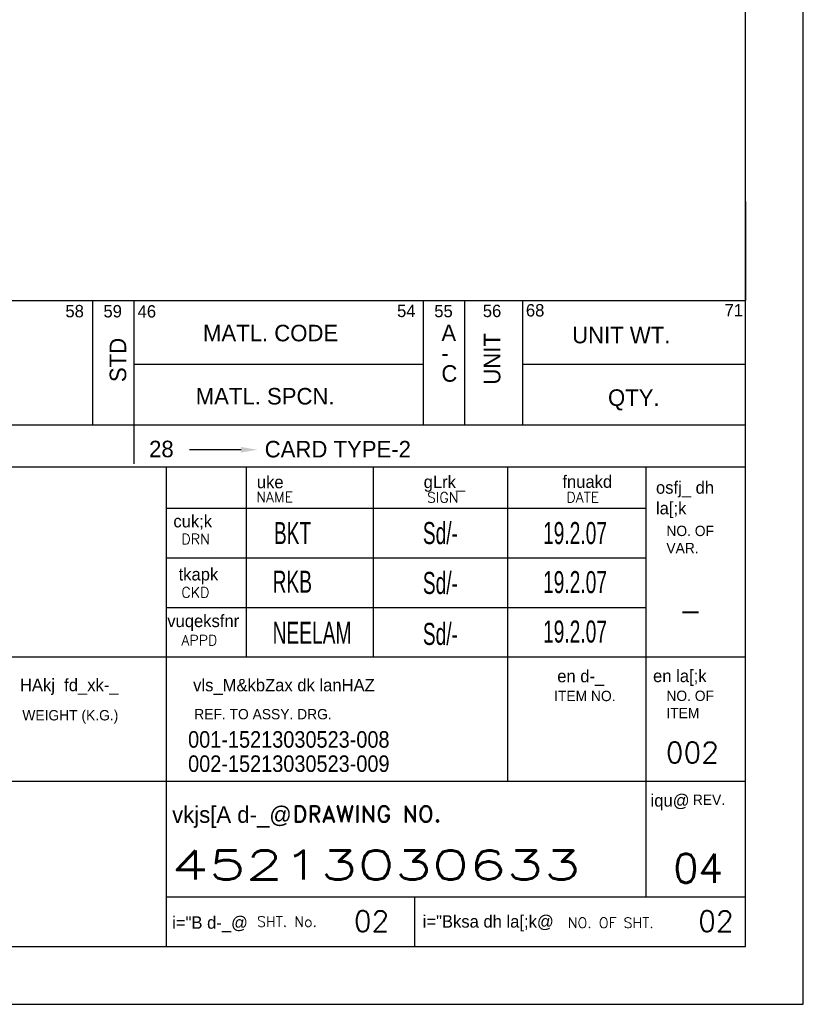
# Model space of a CAD drawing. Extents: x 5036 to 5876, y 913 to 2101.
# Tile 5 of 6: x 5497 to 5876, y 913 to 1389. Entities that reach past the tile are written whole.
import ezdxf
from ezdxf.enums import TextEntityAlignment as Align

# ---------------------------------------------------------------- set-up
doc = ezdxf.new("R2010")
doc.units = 0
doc.header["$MEASUREMENT"] = 0
doc.layers.get('0').update_dxf_attribs({"linetype": 'CONTINUOUS'})
doc.layers.add('BOM', color=5, linetype='CONTINUOUS')
doc.layers.add('TEXT', color=2, linetype='CONTINUOUS')
doc.styles.add('HINDI', font='hindi')
doc.styles.add('ROMAND', font='romand')
doc.styles.add('ROMANS', font='romans')

# ---------------------------------------------------------------- blocks, each defined once
blk = doc.blocks.new('A4')
for p, q in [((210, 0), (210, 297)), ((203, 7), (203, 290)), ((20, 65), (203, 65)), ((133, 7), (133, 65)), ((142.65, 42), (142.65, 65)), ((158, 42), (158, 65)), ((174.26, 27), (174.26, 65)), ((191, 27), (191, 65)), ((133, 60), (191, 60)), ((133, 54), (191, 54)), ((133, 48), (191, 48)), ((20, 42), (203, 42)), ((20, 27), (203, 27)), ((190.99, 12.98), (190.99, 26.86)), ((133, 13), (203, 13)), ((163, 7), (163, 13)), ((20.01, 7), (203, 7)), ((0, 0), (210, 0))]:
    blk.add_line(p, q)
at = {"color": 5}
for p, q in [((129.01, 77.4), (164.03, 77.4)), ((176.03, 77.4), (203.01, 77.4))]:
    blk.add_line(p, q, dxfattribs=at)
at = {"layer": 'BOM'}
for p, q in [((203, 97.09), (203, 85.09)), ((20, 85.09), (203, 85.09)), ((124.03, 85.09), (124.03, 70.09)), ((129.03, 85.09), (129.03, 70.09)), ((164.03, 85.09), (164.03, 70.09)), ((169.03, 85.09), (169.03, 70.09)), ((176.03, 85.09), (176.03, 70.09)), ((20, 70.09), (203, 70.09))]:
    blk.add_line(p, q, dxfattribs=at)
at = {"layer": 'BOM', "color": 5}
for p, q in [((129.05, 70.34), (129.05, 65.34)), ((142, 67.06), (135.77, 67.06))]:
    blk.add_line(p, q, dxfattribs=at)
blk.add_solid([(142, 67.39), (142, 66.72), (144, 67.06)], dxfattribs=at)
at = {"style": 'HINDI'}
for s, height, p in [('uke', 1.5, (143.91, 62.4)), ('gLrk_', 1.5, (164.09, 62.42)), ('fnuakd', 1.5, (180.86, 62.45)), ('osfj_ dh', 1.5, (192.18, 61.74)), ('la[;k', 1.5, (192.18, 59.24)), ('cuk;k', 1.5, (133.82, 57.67)), ('tkapk', 1.5, (134.45, 51.25)), ('vuqeksfnr', 1.5, (133.08, 45.61)), ('en d-_', 1.5, (180.24, 38.94)), ('en la[;k', 1.5, (191.83, 38.96)), ('HAkj  fd_xk-_', 1.5, (115.26, 37.86)), ('vls_M&kbZax dk lanHAZ', 1.5, (136.21, 37.85)), ('iqu@', 1.5, (191.53, 23.9)), ('vkjs[A d-_@', 2, (133.67, 21.94)), ('i="B d-_@', 1.5, (133.67, 9.14)), ('i="Bksa dh la[;k@', 1.5, (163.97, 9.27))]:
    blk.add_text(s, height=height, dxfattribs=at).set_placement(p)
at = {"style": 'ROMANS', "width": 0.7}
for tag, p in [('NEW_ALT_BY', (55.26, 287.07)), ('OLD_ALT_BY', (111.5, 287.32)), ('NEW_CHD_BY', (55.8, 283.39)), ('OLD_CHD_BY', (111.5, 283.23)), ('NEW_REV_NO', (20.47, 280.69)), ('NEW_REV_DT', (29.91, 280.8)), ('OLD_REV_NO', (77.51, 281.45)), ('OLD_REV_DT', (85.97, 280.5)), ('NEW_APP_BY', (57.03, 279.3)), ('OLD_APP_BY', (113.28, 279.13))]:
    blk.add_attdef(tag, p, '', height=1.5, dxfattribs=at)
at = {"color": 7, "style": 'ROMANS'}
for tag, p, height in [('NEW_ALT_SIGN', (66.32, 287.35), 1), ('OLD_ALT_SIGN', (122.94, 287.73), 1), ('NEW_CHD_SIGN', (67.27, 283.66), 1), ('OLD_CHD_SIGN', (123.22, 283.5), 1), ('NEW_APP_SIGN', (67.95, 279.16), 1), ('OLD_APP_SIGN', (124.72, 279.41), 1), ('DRN_SIGN', (159.64, 55.29), 1), ('CHD_SIGN', (159.2, 49.18), 1), ('APP_SIGN', (159.2, 43.06), 1), ('TITLE1', (42.35, 16.76), 3.5), ('TITLE2', (42.35, 10.55), 3.5)]:
    blk.add_attdef(tag, p, '', height=height, dxfattribs=at)
at = {"style": 'ROMANS'}
for tag, p, height in [('NEW_DCA_NO', (20.9, 275.07), 2), ('OLD_DCA_NO', (78.06, 274.63), 2), ('NEW_DCA_DETAILS', (20.9, 271.39), 1.8), ('OLD_DCA_DETAILS', (78.06, 270.95), 1.8)]:
    blk.add_attdef(tag, p, '', height=height, dxfattribs=at)
for tag, p, width in [('SHTNO', (13.78, 110.33), 0.8), ('REV_NO', (13.8, 101.04), 0.8), ('DRG_NO', (13.88, 72.7), 0.9)]:
    blk.add_attdef(tag, p, '', height=2.8, rotation=90, dxfattribs=dict(at, width=width))
at = {"color": 7, "style": 'ROMANS'}
for tag, height, p in [('DRN_BY', 2, (149.82, 56.82)), ('DRN_DATE', 1.5, (180.8, 56.66)), ('CHD_BY', 2, (149.82, 50.82)), ('CHD_DATE', 1.5, (180.7, 51.14)), ('APP_BY', 2, (149.82, 44.81)), ('APP_DATE', 1.5, (180.7, 44.64)), ('ITNO', 2.5, (181.7, 30.87)), ('SCALE', 2.5, (100.77, 30.22)), ('REFTOASSY', 2.5, (147.44, 29.6)), ('NOIT', 2.5, (197.04, 30.38)), ('REV_NO', 3.5, (197.3, 16.45)), ('SHTNO', 2.5, (157.79, 10.06)), ('NOSHT', 2.5, (199.43, 10.04))]:
    blk.add_attdef(tag, text='', height=height, dxfattribs=at).set_placement(p, align=Align.MIDDLE)
at = {"color": 7, "style": 'ROMANS', "width": 0.8}
blk.add_attdef('WEIGHT', text='', height=2.3, dxfattribs=at).set_placement((119.67, 29.96), align=Align.MIDDLE)
at = {"color": 7, "style": 'ROMANS', "width": 1.5}
blk.add_attdef('DRG_NO', (133.59, 15.09), '', height=3.5, dxfattribs=at)
at = {"layer": 'BOM', "color": 5}
for s, height, p in [('58', 1.5, (120.76, 83.07)), ('59', 1.5, (125.36, 83.06)), ('46', 1.5, (129.49, 83.04)), ('54', 1.5, (160.87, 83.1)), ('55', 1.5, (165.37, 83.08)), ('56', 1.5, (171.24, 83.1)), ('68', 1.5, (176.45, 83.17)), ('71', 1.5, (200.48, 83.18)), ('MATL. CODE', 2, (137.4, 80.17)), ('A', 2, (166.23, 80.19)), ('UNIT WT.', 2, (182.04, 79.93)), ('-', 2, (166.23, 77.74)), ('C', 2, (166.23, 75.28)), ('MATL. SPCN.', 2, (136.52, 72.53)), ('QTY.', 2, (186.38, 72.36)), ('28', 2, (130.88, 66.15)), ('CARD TYPE-2', 2, (144.86, 66.13))]:
    blk.add_text(s, height=height, dxfattribs=at).set_placement(p)
for s, p in [('UNIT', (173.36, 74.93)), ('STD', (128.11, 75.24))]:
    blk.add_text(s, height=2, rotation=90, dxfattribs=at).set_placement(p)
at = {"layer": 'TEXT'}
for s, height, style, p in [('NAME', 1.25, 'ROMANS', (143.84, 60.7)), ('SIGN', 1.25, 'ROMANS', (164.49, 60.66)), ('DATE', 1.25, 'ROMANS', (181.35, 60.69)), ('DRN', 1.25, 'ROMANS', (134.79, 55.63)), ('CKD', 1.25, 'ROMANS', (134.79, 49.19)), ('APPD', 1.25, 'ROMANS', (134.79, 43.4)), ('DRAWING NO.', 2, 'ROMAND', (148.24, 22.01)), ('SHT. No.', 1.25, 'ROMANS', (143.94, 9.37)), ('NO. OF SHT.', 1.25, 'ROMANS', (181.52, 9.24))]:
    blk.add_text(s, height=height, dxfattribs=dict(at, style=style)).set_placement(p)
for s, p in [('NO. OF', (193.44, 56.62)), ('VAR.', (193.44, 54.54)), ('ITEM NO. ', (179.86, 36.66)), ('NO. OF', (193.44, 36.68)), ('WEIGHT (K.G.)', (115.55, 34.33)), ('REF. TO ASSY. DRG. ', (136.34, 34.46)), ('ITEM', (193.44, 34.6)), ('REV.', (196.64, 24.11))]:
    blk.add_text(s, height=1.25, dxfattribs=at).set_placement(p)

msp = doc.modelspace()

# ---------------------------------------------------------------- block references
ref = msp.add_blockref('A4', (5036.27, 912.75), dxfattribs=dict(xscale=4, yscale=4, zscale=4))
ref.add_attrib('DRG_NO', '45213030633', (5570.61, 973.12), dxfattribs={"color": 7, "height": 14, "style": 'ROMANS', "width": 1.5})
ref.add_attrib('REV_NO', '04', dxfattribs={"color": 7, "height": 14, "style": 'ROMANS'}).set_placement((5825.48, 978.57), align=Align.MIDDLE)
ref.add_attrib('SHTNO', '02', dxfattribs={"color": 7, "height": 10, "style": 'ROMANS'}).set_placement((5667.41, 953.01), align=Align.MIDDLE)
ref.add_attrib('NOSHT', '02', dxfattribs={"color": 7, "height": 10, "style": 'ROMANS'}).set_placement((5833.99, 952.92), align=Align.MIDDLE)

# ---------------------------------------------------------------- texts
at = {"layer": 'TEXT'}
for s, height, width, p in [('BKT', 10.667, 0.65, (5620.18, 1135.35)), ('Sd/-', 10.667, 0.65, (5692.22, 1135.35)), ('19.2.07', 10.667, 0.65, (5750.36, 1135.35)), ('RKB', 10.667, 0.65, (5619.54, 1111.81)), ('Sd/-', 10.667, 0.65, (5692.22, 1111.22)), ('19.2.07', 10.667, 0.65, (5750.36, 1111.62)), ('NEELAM', 10.667, 0.65, (5619.54, 1087.13)), ('Sd/-', 10.667, 0.65, (5692.22, 1086.57)), ('19.2.07', 10.667, 0.65, (5750.36, 1087.72)), ('001-15213030523-008', 8, 0.9, (5578.66, 1036.87)), ('002-15213030523-009', 8, 0.9, (5578.66, 1025.15))]:
    msp.add_text(s, height=height, dxfattribs=dict(at, width=width)).set_placement(p)
at = {"layer": 'TEXT', "style": 'ROMANS'}
for s, p in [('-', (5816.17, 1098.07)), ('002', (5809.74, 1029.51))]:
    msp.add_text(s, height=10, dxfattribs=at).set_placement(p)

doc.saveas('drawing.dxf')
